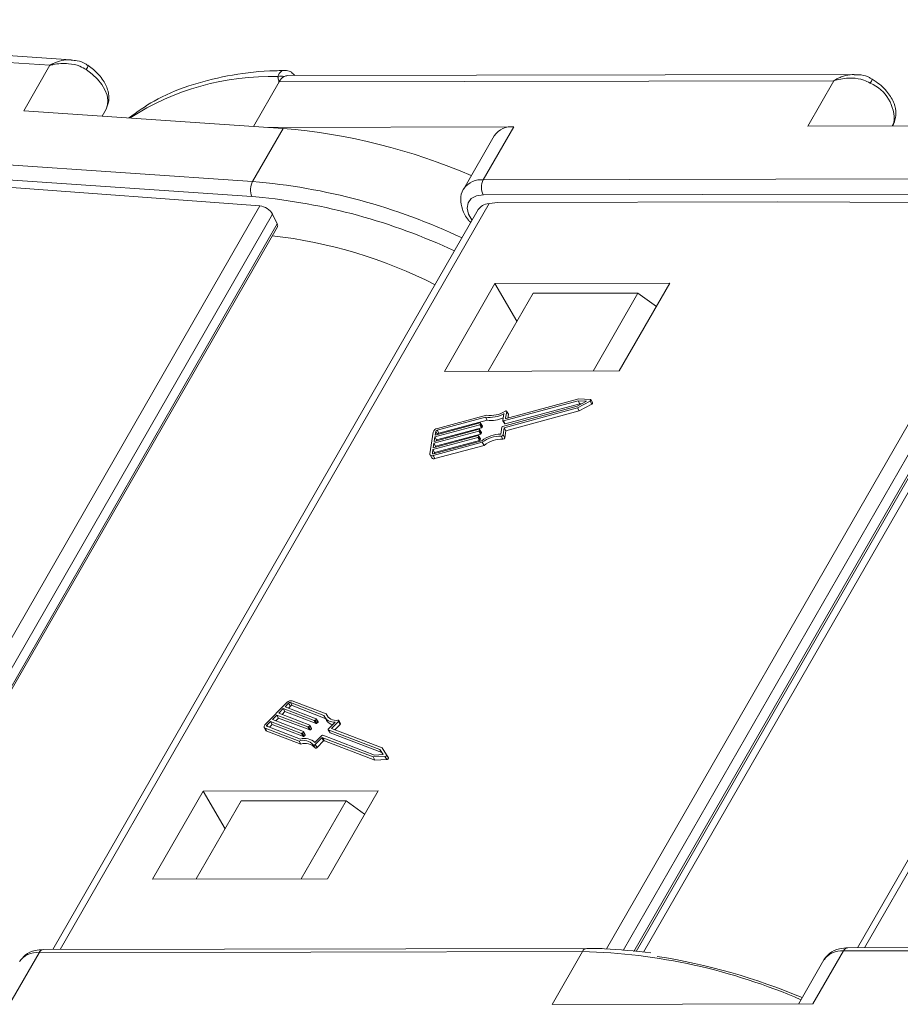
# Model space of a CAD drawing. Header units: millimetres. Extents: x 2390 to 3312, y -95 to 558.
# Tile 33 of 49: x 2982 to 3015, y 404 to 441. Entities that reach past the tile are written whole.
import ezdxf

# ---------------------------------------------------------------- set-up
doc = ezdxf.new("R2010")
doc.units = ezdxf.units.MM

msp = doc.modelspace()

# ---------------------------------------------------------------- linework, layer by layer
at = {"color": 7, "linetype": 'Continuous', "lineweight": 15}
for p, q in [((2983.024, 439.379), (2961.493, 440.847)), ((2983.808, 439.583), (2961.819, 441.082)), ((2982.048, 437.68), (2983.024, 439.379)), ((3013.054, 439.038), (2991.905, 438.992)), ((2991.579, 438.757), (2990.624, 437.095)), ((3012.306, 438.803), (2991.579, 438.757)), ((3011.33, 437.103), (3012.306, 438.803)), ((2982.048, 437.68), (2991.729, 437.02)), ((2985.119, 437.741), (2984.969, 437.481)), ((2984.971, 437.48), (2985.119, 437.741)), ((3014.546, 437.232), (3014.477, 437.11)), ((3014.499, 437.11), (3014.546, 437.232)), ((3014.503, 437.11), (3014.564, 437.268)), ((3014.564, 437.268), (3014.546, 437.232)), ((2991.729, 437.02), (2990.591, 435.037)), ((3000.349, 437.079), (2991.155, 437.059)), ((3000.349, 437.079), (2999.21, 435.097)), ((3011.33, 437.103), (3020.649, 437.124)), ((2969.502, 436.475), (2990.591, 435.037)), ((2999.617, 436.746), (2998.478, 434.764)), ((2990.564, 434.473), (2969.475, 435.91)), ((2999.21, 435.097), (3019.51, 435.142)), ((2990.864, 434.123), (2980.861, 434.862)), ((3019.511, 434.576), (2999.211, 434.531)), ((2999.423, 434.21), (2983.406, 406.331)), ((2990.719, 434.461), (2990.564, 434.473)), ((2999.753, 434.249), (2999.423, 434.21)), ((2999.753, 434.249), (3010.204, 434.273)), ((3003.813, 406.355), (3019.833, 434.239)), ((3019.833, 434.239), (3010.204, 434.273)), ((3029.469, 434.276), (3013.452, 406.398)), ((2974.828, 406.212), (2990.864, 434.123)), ((2999.023, 433.984), (2983.135, 406.331)), ((3020.322, 433.956), (3004.433, 406.299)), ((3029.069, 434.051), (3013.182, 406.397)), ((2991.338, 433.816), (2975.425, 406.119)), ((2991.514, 433.45), (2991.338, 433.816)), ((3004.836, 406.262), (3020.535, 433.588)), ((3004.913, 406.255), (3020.548, 433.469)), ((2975.78, 406.064), (2991.514, 433.45)), ((2975.84, 406.055), (2991.519, 433.345)), ((3020.651, 433.124), (3005.199, 406.229)), ((2999.646, 431.223), (2997.758, 427.938)), ((3006.177, 431.238), (2999.646, 431.223)), ((3000.465, 429.811), (2999.646, 431.223)), ((3004.29, 427.953), (3006.177, 431.238)), ((2999.391, 427.942), (3001.067, 430.858)), ((3004.986, 430.867), (3001.067, 430.858)), ((3003.31, 427.95), (3004.986, 430.867)), ((3005.673, 430.36), (3004.986, 430.867)), ((2997.758, 427.938), (3004.29, 427.953)), ((3002.781, 426.912), (3000.066, 426.179)), ((3003.204, 426.894), (3002.781, 426.912)), ((3003.291, 426.77), (3003.226, 426.883)), ((2999.932, 425.883), (3002.721, 426.635)), ((3002.752, 426.839), (2999.963, 426.086)), ((2999.991, 425.834), (3002.729, 426.573)), ((3002.817, 426.726), (3000.028, 425.973)), ((3002.721, 426.635), (3003.063, 426.826)), ((3002.729, 426.573), (3003.195, 426.831)), ((3002.729, 426.573), (3002.795, 426.46)), ((3003.063, 426.826), (3002.752, 426.839)), ((3002.752, 426.839), (3002.817, 426.726)), ((3002.795, 426.46), (3003.26, 426.718)), ((3002.879, 426.723), (3002.817, 426.726)), ((3003.195, 426.831), (3003.26, 426.718)), ((2999.29, 426.23), (2997.483, 425.742)), ((2999.329, 426.306), (2997.493, 425.81)), ((2999.356, 426.117), (2997.549, 425.629)), ((2999.29, 426.23), (2999.356, 426.117)), ((2999.942, 426.097), (2999.982, 426.359)), ((3000.045, 426.19), (3000.083, 426.435)), ((3000.045, 426.19), (3000.052, 426.179)), ((3000.056, 425.721), (3002.795, 426.46)), ((3000.146, 426.336), (3000.081, 426.449)), ((3000.083, 426.435), (3000.148, 426.322)), ((3000.129, 426.196), (3000.148, 426.322)), ((2997.374, 425.323), (2999.052, 425.776)), ((2999.078, 425.945), (2997.4, 425.492)), ((2997.411, 425.56), (2999.089, 426.013)), ((2999.144, 425.832), (2997.466, 425.379)), ((2997.483, 425.742), (2997.549, 425.629)), ((2999.073, 425.765), (2999.068, 425.731)), ((2999.137, 425.658), (2999.072, 425.771)), ((2999.073, 425.765), (2999.139, 425.652)), ((2999.078, 425.945), (2999.144, 425.832)), ((2999.109, 426.002), (2999.104, 425.968)), ((2999.104, 425.968), (2999.17, 425.855)), ((2999.174, 425.896), (2999.108, 426.009)), ((2999.109, 426.002), (2999.175, 425.889)), ((2999.175, 425.889), (2999.17, 425.855)), ((2999.866, 425.597), (2999.906, 425.86)), ((2999.943, 426.09), (3000.009, 425.977)), ((2999.95, 425.571), (2999.991, 425.834)), ((2999.963, 426.086), (3000.028, 425.973)), ((2999.991, 425.834), (3000.056, 425.721)), ((2997.339, 425.671), (2997.214, 424.857)), ((2999.006, 425.47), (2997.327, 425.017)), ((2997.338, 425.085), (2999.016, 425.538)), ((2999.042, 425.708), (2997.364, 425.255)), ((2997.4, 425.492), (2997.374, 425.323)), ((2997.4, 425.492), (2997.466, 425.379)), ((2997.432, 425.696), (2997.411, 425.56)), ((2999.108, 425.595), (2997.429, 425.142)), ((2997.432, 425.696), (2997.497, 425.583)), ((2997.466, 425.379), (2997.461, 425.346)), ((2999.006, 425.47), (2999.071, 425.357)), ((2999.037, 425.527), (2999.031, 425.493)), ((2999.031, 425.493), (2999.097, 425.38)), ((2999.101, 425.421), (2999.035, 425.534)), ((2999.037, 425.527), (2999.102, 425.414)), ((2999.042, 425.708), (2999.108, 425.595)), ((2999.068, 425.731), (2999.133, 425.618)), ((2999.102, 425.414), (2999.097, 425.38)), ((2999.139, 425.652), (2999.133, 425.618)), ((2999.879, 425.523), (2999.945, 425.41)), ((2999.95, 425.571), (3000.016, 425.458)), ((3000.016, 425.458), (3000.056, 425.721)), ((2997.327, 425.017), (2997.307, 424.882)), ((2997.327, 425.017), (2997.393, 424.904)), ((2997.337, 424.792), (2999.173, 425.288)), ((2997.364, 425.255), (2997.338, 425.085)), ((2997.348, 424.86), (2999.155, 425.348)), ((2997.364, 425.255), (2997.429, 425.142)), ((2999.071, 425.357), (2997.393, 424.904)), ((2997.403, 424.679), (2999.239, 425.175)), ((2997.429, 425.142), (2997.424, 425.108)), ((2999.173, 425.288), (2999.239, 425.175)), ((2997.22, 424.817), (2997.286, 424.704)), ((2997.307, 424.882), (2997.319, 424.86)), ((2997.337, 424.792), (2997.403, 424.679)), ((2997.393, 424.904), (2997.388, 424.871)), ((2991.875, 415.564), (2991.063, 414.748)), ((2991.939, 415.539), (2991.804, 415.403)), ((2991.939, 415.539), (2992.005, 415.426)), ((2993.256, 415.08), (2992.005, 415.561)), ((2992.005, 415.561), (2992.071, 415.448)), ((2993.307, 414.972), (2992.071, 415.448)), ((2993.343, 415.14), (2992.073, 415.629)), ((2991.499, 415.097), (2991.33, 414.927)), ((2992.661, 414.65), (2991.499, 415.097)), ((2991.499, 415.097), (2991.565, 414.984)), ((2991.736, 415.335), (2991.567, 415.165)), ((2991.567, 415.165), (2992.728, 414.718)), ((2991.802, 415.222), (2991.696, 415.115)), ((2992.897, 414.888), (2991.736, 415.335)), ((2991.736, 415.335), (2991.802, 415.222)), ((2992.963, 414.775), (2991.802, 415.222)), ((2991.804, 415.403), (2992.965, 414.956)), ((2992.005, 415.426), (2991.933, 415.353)), ((2993.343, 415.14), (2993.409, 415.027)), ((2991.263, 414.859), (2991.127, 414.723)), ((2991.127, 414.723), (2991.162, 414.663)), ((2991.328, 414.746), (2991.222, 414.64)), ((2992.424, 414.412), (2991.263, 414.859)), ((2991.263, 414.859), (2991.328, 414.746)), ((2992.49, 414.299), (2991.328, 414.746)), ((2991.33, 414.927), (2992.492, 414.48)), ((2991.565, 414.984), (2991.459, 414.878)), ((2992.726, 414.537), (2991.565, 414.984)), ((2992.799, 414.601), (2992.734, 414.714)), ((2992.897, 414.888), (2992.963, 414.775)), ((2992.964, 414.933), (2992.93, 414.899)), ((2992.93, 414.899), (2992.996, 414.786)), ((2992.964, 414.933), (2993.03, 414.82)), ((2993.036, 414.839), (2992.97, 414.952)), ((2993.03, 414.82), (2992.996, 414.786)), ((2993.285, 415.01), (2993.35, 414.897)), ((2993.413, 415.009), (2993.409, 415.027)), ((2993.42, 414.57), (2993.681, 414.833)), ((2993.535, 414.596), (2993.796, 414.859)), ((2993.663, 414.547), (2993.862, 414.746)), ((2993.796, 414.859), (2993.862, 414.746)), ((2993.874, 414.784), (2993.808, 414.897)), ((2991.027, 414.634), (2991.092, 414.521)), ((2991.058, 414.609), (2992.329, 414.12)), ((2991.058, 414.609), (2991.124, 414.496)), ((2991.124, 414.496), (2992.394, 414.007)), ((2991.126, 414.677), (2992.376, 414.196)), ((2992.424, 414.412), (2992.49, 414.299)), ((2992.491, 414.457), (2992.457, 414.423)), ((2992.457, 414.423), (2992.522, 414.31)), ((2992.491, 414.457), (2992.556, 414.344)), ((2992.562, 414.363), (2992.497, 414.476)), ((2992.556, 414.344), (2992.522, 414.31)), ((2992.661, 414.65), (2992.726, 414.537)), ((2992.727, 414.695), (2992.694, 414.661)), ((2992.694, 414.661), (2992.759, 414.548)), ((2992.727, 414.695), (2992.793, 414.582)), ((2992.793, 414.582), (2992.759, 414.548)), ((2992.922, 414.069), (2993.183, 414.332)), ((2993.216, 414.343), (2995.146, 413.601)), ((2993.414, 414.551), (2993.479, 414.438)), ((2995.349, 413.805), (2993.419, 414.547)), ((2993.419, 414.547), (2993.484, 414.434)), ((2995.415, 413.692), (2993.484, 414.434)), ((2995.43, 413.867), (2993.535, 414.596)), ((2992.329, 414.12), (2992.394, 414.007)), ((2992.858, 413.98), (2992.924, 413.867)), ((2992.935, 413.993), (2993.179, 414.239)), ((2992.935, 413.993), (2993, 413.88)), ((2993, 413.88), (2993.245, 414.126)), ((2993.179, 414.239), (2993.245, 414.126)), ((2993.212, 414.25), (2995.091, 413.528)), ((2993.212, 414.25), (2993.278, 414.137)), ((2993.278, 414.137), (2995.157, 413.415)), ((2995.146, 413.601), (2995.474, 413.616)), ((2995.474, 413.616), (2995.349, 413.805)), ((2995.349, 413.805), (2995.415, 413.692)), ((2995.465, 413.615), (2995.415, 413.692)), ((2995.599, 413.611), (2995.43, 413.867)), ((2995.665, 413.497), (2995.6, 413.61)), ((2995.091, 413.528), (2995.537, 413.548)), ((2995.091, 413.528), (2995.157, 413.415)), ((2995.157, 413.415), (2995.603, 413.435)), ((2995.537, 413.548), (2995.603, 413.435)), ((2988.745, 412.25), (2986.858, 408.965)), ((2995.277, 412.264), (2988.745, 412.25)), ((2989.565, 410.838), (2988.745, 412.25)), ((2993.39, 408.98), (2995.277, 412.264)), ((2990.167, 411.885), (2988.491, 408.969)), ((2994.086, 411.894), (2990.167, 411.885)), ((2994.086, 411.894), (2992.41, 408.977)), ((2994.772, 411.386), (2994.086, 411.894)), ((2986.858, 408.965), (2993.39, 408.98)), ((2982.615, 406.212), (3002.915, 406.257)), ((3003.078, 406.375), (2982.778, 406.33)), ((3001.777, 404.275), (3002.915, 406.257)), ((3011.522, 404.297), (3012.661, 406.279)), ((3012.661, 406.279), (3032.962, 406.324)), ((3033.125, 406.441), (3012.824, 406.396)), ((2981.476, 404.23), (2982.615, 406.212)), ((3011.93, 405.946), (3010.981, 404.295)), ((3011.522, 404.297), (3001.777, 404.275))]:
    msp.add_line(p, q, dxfattribs=at)
at = {"color": 7, "linetype": 'Continuous', "lineweight": 15, "flags": 128}
for points in [[(2984.38, 439.218), (2984.602, 439.047), (2984.796, 438.86), (2984.957, 438.662), (2985.078, 438.461), (2985.157, 438.262), (2985.191, 438.072), (2985.178, 437.896), (2985.119, 437.741)], [(2999.211, 434.531), (2998.957, 434.497), (2998.762, 434.397), (2998.642, 434.241), (2998.607, 434.04), (2998.66, 433.81), (2998.79, 433.579)], [(3003.195, 426.831), (3003.207, 426.839), (3003.217, 426.849), (3003.224, 426.86), (3003.228, 426.87), (3003.227, 426.879), (3003.223, 426.887), (3003.215, 426.892), (3003.204, 426.894)], [(3003.26, 426.718), (3003.273, 426.726), (3003.283, 426.736), (3003.29, 426.747), (3003.293, 426.757), (3003.293, 426.766), (3003.291, 426.77)], [(3000.083, 426.435), (3000.083, 426.443), (3000.08, 426.45), (3000.074, 426.455), (3000.066, 426.458), (3000.056, 426.459), (3000.045, 426.458), (3000.033, 426.454), (3000.021, 426.448)], [(3000.066, 426.179), (3000.061, 426.178), (3000.057, 426.178), (3000.053, 426.179), (3000.05, 426.18), (3000.048, 426.182), (3000.046, 426.184), (3000.045, 426.187), (3000.045, 426.19)], [(3000.148, 426.322), (3000.148, 426.33), (3000.146, 426.336)], [(2999.052, 425.776), (2999.057, 425.776), (2999.061, 425.777), (2999.065, 425.776), (2999.068, 425.775), (2999.071, 425.773), (2999.072, 425.771), (2999.073, 425.768), (2999.073, 425.765)], [(2999.089, 426.013), (2999.093, 426.014), (2999.097, 426.014), (2999.101, 426.014), (2999.104, 426.012), (2999.107, 426.011), (2999.109, 426.008), (2999.109, 426.006), (2999.109, 426.002)], [(2999.963, 426.086), (2999.958, 426.085), (2999.954, 426.085), (2999.95, 426.086), (2999.947, 426.087), (2999.945, 426.089), (2999.943, 426.091), (2999.942, 426.094), (2999.942, 426.097)], [(2999.016, 425.538), (2999.02, 425.539), (2999.025, 425.539), (2999.028, 425.539), (2999.032, 425.537), (2999.034, 425.536), (2999.036, 425.533), (2999.037, 425.531), (2999.037, 425.527)], [(2997.214, 424.857), (2997.214, 424.837), (2997.219, 424.82), (2997.229, 424.806), (2997.244, 424.796), (2997.263, 424.789), (2997.285, 424.786), (2997.311, 424.787), (2997.337, 424.792)], [(2997.307, 424.882), (2997.307, 424.875), (2997.308, 424.87), (2997.312, 424.865), (2997.317, 424.861), (2997.323, 424.859), (2997.33, 424.858), (2997.339, 424.858), (2997.348, 424.86)], [(2991.063, 414.748), (2991.045, 414.727), (2991.032, 414.706), (2991.023, 414.685), (2991.02, 414.665), (2991.022, 414.647), (2991.029, 414.631), (2991.041, 414.618), (2991.058, 414.609)], [(2991.127, 414.723), (2991.121, 414.716), (2991.117, 414.709), (2991.114, 414.702), (2991.113, 414.695), (2991.114, 414.689), (2991.116, 414.684), (2991.12, 414.68), (2991.126, 414.677)], [(2992.728, 414.718), (2992.731, 414.717), (2992.733, 414.715), (2992.734, 414.712), (2992.735, 414.709), (2992.734, 414.706), (2992.733, 414.702), (2992.73, 414.699), (2992.727, 414.695)], [(2992.965, 414.956), (2992.968, 414.955), (2992.97, 414.953), (2992.971, 414.95), (2992.971, 414.947), (2992.971, 414.944), (2992.969, 414.94), (2992.967, 414.937), (2992.964, 414.933)], [(2993.796, 414.859), (2993.804, 414.868), (2993.809, 414.877), (2993.811, 414.886), (2993.81, 414.894), (2993.806, 414.9), (2993.8, 414.905), (2993.791, 414.907), (2993.781, 414.908)], [(2993.862, 414.746), (2993.869, 414.755), (2993.874, 414.764), (2993.876, 414.773), (2993.875, 414.781), (2993.874, 414.784)], [(2992.492, 414.48), (2992.494, 414.479), (2992.496, 414.477), (2992.498, 414.474), (2992.498, 414.471), (2992.497, 414.468), (2992.496, 414.464), (2992.494, 414.461), (2992.491, 414.457)], [(2993.419, 414.547), (2993.416, 414.548), (2993.414, 414.55), (2993.413, 414.553), (2993.412, 414.556), (2993.413, 414.559), (2993.415, 414.563), (2993.417, 414.567), (2993.42, 414.57)], [(2992.858, 413.98), (2992.863, 413.975), (2992.871, 413.971), (2992.88, 413.97), (2992.891, 413.97), (2992.903, 413.973), (2992.914, 413.979), (2992.925, 413.985), (2992.935, 413.993)], [(2992.924, 413.867), (2992.929, 413.862), (2992.936, 413.858), (2992.946, 413.857), (2992.957, 413.857), (2992.968, 413.86), (2992.98, 413.866), (2992.991, 413.872), (2993, 413.88)], [(2995.537, 413.548), (2995.55, 413.55), (2995.564, 413.555), (2995.577, 413.562), (2995.588, 413.572), (2995.596, 413.582), (2995.601, 413.593), (2995.602, 413.602), (2995.599, 413.611)], [(2995.603, 413.435), (2995.616, 413.437), (2995.629, 413.442), (2995.642, 413.449), (2995.653, 413.459), (2995.662, 413.469), (2995.667, 413.48), (2995.668, 413.489), (2995.665, 413.497)]]:
    msp.add_lwpolyline(points, dxfattribs=at)
at = {"color": 7, "linetype": 'Continuous', "lineweight": 15}
for centre, radius, start, end in [((2984.138, 439.408), 0.308, 321.7672, 354.1008), ((2991.907, 438.709), 0.283, 90.3832, 118.3046), ((2991.252, 429.332), 9.626, 88.2837, 122.9555), ((2991.662, 438.626), 0.35, 71.5241, 110.4784), ((2992.024, 438.522), 0.503, 119.9328, 152.1961), ((3013.067, 439.105), 0.712, 326.4517, 340.1209), ((3013.098, 437.369), 1.455, 354.5664, 67.2376), ((2989.855, 414.644), 22.454, 66.6333, 85.2128), ((3000.266, 436.292), 0.792, 83.9702, 144.9679), ((2991.179, 434.726), 0.666, 152.1335, 202.4053), ((2988.665, 412.358), 22.761, 64.6371, 85.147), ((2999.128, 434.303), 0.798, 84.1067, 143.5228), ((2999.756, 434.815), 0.615, 152.7297, 207.5188), ((2988.661, 412.301), 22.255, 64.8035, 84.6939), ((2989.322, 415.315), 17.805, 62.982, 83.5403), ((2999.453, 427.278), 1.061, 261.1913, 299.9652), ((2999.497, 427.241), 0.95, 259.8133, 303.4569), ((2999.518, 427.128), 1.024, 260.8827, 295.4804), ((2997.538, 425.606), 0.209, 102.2529, 161.8162), ((2997.498, 425.674), 0.0698, 102.2529, 161.8162), ((2999.071, 425.979), 0.0349, 282.2529, 341.8162), ((2999.137, 425.866), 0.0349, 282.2529, 341.8162), ((2999.165, 425.891), 0.00967, 349.0563, 29.2875), ((2999.939, 425.849), 0.0349, 102.2529, 161.8162), ((3000.021, 425.989), 0.0168, 221.6755, 294.2872), ((2997.563, 425.561), 0.0698, 102.2529, 161.8162), ((2998.998, 425.504), 0.0349, 282.2529, 341.8162), ((2999.035, 425.742), 0.0349, 282.2529, 341.8162), ((2999.064, 425.391), 0.0349, 282.2529, 341.8162), ((2999.093, 425.416), 0.00967, 349.0563, 29.2875), ((2999.1, 425.629), 0.0349, 282.2529, 341.8162), ((2999.129, 425.654), 0.00967, 349.0563, 29.2875), ((2999.92, 424.306), 1.293, 92.3955, 126.2747), ((2999.855, 424.417), 1.106, 88.7409, 128.0528), ((2999.921, 424.304), 1.106, 88.7409, 128.0528), ((2999.883, 425.594), 0.0716, 267.5104, 341.2122), ((2999.948, 425.481), 0.0716, 267.5104, 341.2122), ((2997.361, 424.771), 0.101, 221.6755, 294.2872), ((2992.031, 415.423), 0.209, 78.4324, 137.9957), ((2991.991, 415.492), 0.0698, 78.4324, 137.9957), ((2992.057, 415.379), 0.0698, 78.4324, 137.9957), ((2993.625, 415.226), 0.398, 201.6581, 278.1138), ((2993.689, 415.263), 0.367, 199.6453, 284.4409), ((2992.904, 414.923), 0.0349, 258.4324, 317.9957), ((2992.97, 414.81), 0.0349, 258.4324, 317.9957), ((2993.02, 414.834), 0.0168, 305.9614, 18.5731), ((2993.651, 415.088), 0.356, 212.2867, 259.4413), ((2991.142, 414.551), 0.058, 210.9611, 251.1923), ((2992.431, 414.447), 0.0349, 258.4324, 317.9957), ((2992.546, 414.358), 0.0168, 305.9614, 18.5731), ((2992.668, 414.685), 0.0349, 258.4324, 317.9957), ((2992.733, 414.572), 0.0349, 258.4324, 317.9957), ((2992.783, 414.596), 0.0168, 305.9614, 18.5731), ((2993.209, 414.309), 0.0349, 78.4324, 137.9957), ((2993.488, 414.443), 0.00967, 210.9611, 251.1923), ((2992.496, 413.68), 0.471, 39.6341, 110.8073), ((2992.541, 413.666), 0.555, 46.6309, 107.2395), ((2992.561, 413.567), 0.471, 39.6341, 110.8073), ((2992.497, 414.334), 0.0349, 258.4324, 317.9957), ((2993.205, 414.216), 0.0349, 78.4324, 137.9957), ((2993.271, 414.103), 0.0349, 78.4324, 137.9957), ((2982.798, 406.13), 0.201, 95.8172, 155.7418), ((3003.092, 406.184), 0.192, 94.1665, 157.3778), ((3002.381, 384.461), 21.803, 66.5041, 88.596), ((3012.578, 405.491), 0.792, 83.9702, 144.9679), ((3012.845, 406.196), 0.201, 95.8172, 155.7418), ((2982.532, 405.425), 0.792, 83.9702, 144.9679), ((3002.196, 383.442), 22.902, 67.0711, 81.1822)]:
    msp.add_arc(centre, radius, start, end, dxfattribs=at)
for centre, major_axis, ratio, start_param, end_param in [((2999.751, 433.645), (-0.75, 0.294), 0.653837, 5.400501, 6.185818), ((2991, 433.841), (-0.346, 0.201), 0.573923, 3.846028, 5.416824), ((2991.312, 433.465), (-0.207, 0.121), 0.573923, 3.145085, 3.846028)]:
    msp.add_ellipse(centre, major_axis=major_axis, ratio=ratio, start_param=start_param, end_param=end_param, dxfattribs=at)
for points, knots in [([(2983.817, 439.579), (2983.802, 439.581), (2983.768, 439.586), (2983.623, 439.584), (2983.437, 439.556), (2983.248, 439.489), (2983.161, 439.45), (2983.112, 439.426), (2983.083, 439.411), (2983.059, 439.398), (2983.043, 439.39), (2983.035, 439.385), (2983.029, 439.381), (2983.026, 439.38), (2983.024, 439.379)], [0, 0, 0, 0, 0.055896, 0.131149, 0.539625, 0.736166, 0.845999, 0.878184, 0.92841, 0.957877, 0.975205, 0.990478, 0.992694, 1, 1, 1, 1]), ([(2983.024, 439.379), (2983.027, 439.379), (2983.036, 439.381), (2983.067, 439.389), (2983.105, 439.397), (2983.32, 439.439), (2983.67, 439.46), (2984.099, 439.379), (2984.302, 439.262), (2984.38, 439.218)], [0, 0, 0, 0, 0.005088, 0.020369, 0.070807, 0.089086, 0.500311, 0.809226, 1, 1, 1, 1]), ([(2984.438, 439.368), (2984.409, 439.391), (2984.294, 439.483), (2984.076, 439.556), (2983.891, 439.565), (2983.816, 439.569)], [0, 0, 0, 0, 0.16622, 0.662713, 1, 1, 1, 1]), ([(2985.119, 437.742), (2985.161, 437.842), (2985.25, 438.053), (2985.211, 438.43), (2985.026, 438.833), (2984.739, 439.159), (2984.513, 439.326), (2984.444, 439.377)], [0, 0, 0, 0, 0.179688, 0.382213, 0.611877, 0.88118, 1, 1, 1, 1]), ([(2991.793, 439.182), (2991.606, 439.178), (2990.862, 439.166), (2989.633, 439.009), (2988.185, 438.634), (2986.941, 438.112), (2986.277, 437.632), (2985.973, 437.412)], [0, 0, 0, 0, 0.0806498, 0.320192, 0.5598826, 0.7985525, 1, 1, 1, 1]), ([(2991.54, 438.954), (2991.545, 438.974), (2991.559, 439.035), (2991.62, 439.124), (2991.706, 439.186), (2991.771, 439.18), (2991.792, 439.177)], [0, 0, 0, 0, 0.146645, 0.448799, 0.822208, 1, 1, 1, 1]), ([(2992.171, 438.992), (2992.13, 439.036), (2992.047, 439.128), (2991.904, 439.189), (2991.816, 439.181), (2991.792, 439.179)], [0, 0, 0, 0, 0.401699, 0.835997, 1, 1, 1, 1]), ([(3013.066, 439.037), (3013.062, 439.038), (3013.038, 439.04), (3012.901, 439.03), (3012.714, 438.998), (3012.526, 438.922), (3012.439, 438.88), (3012.391, 438.854), (3012.363, 438.838), (3012.34, 438.823), (3012.324, 438.814), (3012.316, 438.809), (3012.31, 438.805), (3012.308, 438.804), (3012.306, 438.803)], [0, 0, 0, 0, 0.015472, 0.093947, 0.519913, 0.724869, 0.839405, 0.872969, 0.925345, 0.956074, 0.974144, 0.99007, 0.992381, 1, 1, 1, 1]), ([(3013.731, 438.854), (3013.701, 438.875), (3013.581, 438.962), (3013.348, 439.026), (3013.151, 439.026), (3013.066, 439.026)], [0, 0, 0, 0, 0.1581466, 0.6324759, 1, 1, 1, 1]), ([(2991.579, 438.757), (2991.579, 438.757), (2991.564, 438.81), (2991.546, 438.874), (2991.541, 438.942), (2991.54, 438.954)], [0, 0, 0, 0, 0.012087, 0.82463, 1, 1, 1, 1]), ([(3012.306, 438.803), (3012.308, 438.803), (3012.317, 438.806), (3012.347, 438.815), (3012.384, 438.825), (3012.594, 438.879), (3012.939, 438.92), (3013.371, 438.86), (3013.581, 438.752), (3013.661, 438.711)], [0, 0, 0, 0, 0.005088, 0.020369, 0.070807, 0.089086, 0.500311, 0.809226, 1, 1, 1, 1]), ([(3014.564, 437.268), (3014.59, 437.371), (3014.649, 437.595), (3014.563, 437.977), (3014.324, 438.385), (3014.008, 438.686), (3013.788, 438.829), (3013.737, 438.863)], [0, 0, 0, 0, 0.17956, 0.389755, 0.635768, 0.914648, 1, 1, 1, 1]), ([(2998.5, 434.778), (2998.486, 434.763), (2998.389, 434.654), (2998.35, 434.365), (2998.417, 433.98), (2998.559, 433.679), (2998.714, 433.532), (2998.746, 433.502)], [0, 0, 0, 0, 0.04539, 0.324809, 0.598218, 0.917418, 1, 1, 1, 1]), ([(2982.778, 406.33), (2982.675, 406.323), (2982.428, 406.306), (2982.103, 406.17), (2981.964, 405.976), (2981.905, 405.894)], [0, 0, 0, 0, 0.291084, 0.698935, 1, 1, 1, 1]), ([(3005.469, 406.205), (3004.884, 406.272), (3004.069, 406.366), (3003.296, 406.373), (3003.078, 406.375)], [0, 0, 0, 0, 0.718456, 1, 1, 1, 1]), ([(3012.824, 406.396), (3012.721, 406.39), (3012.474, 406.373), (3012.149, 406.236), (3012.01, 406.043), (3011.951, 405.96)], [0, 0, 0, 0, 0.291084, 0.698935, 1, 1, 1, 1])]:
    msp.add_open_spline(points, degree=3, knots=knots, dxfattribs=at)

doc.saveas('drawing.dxf')
